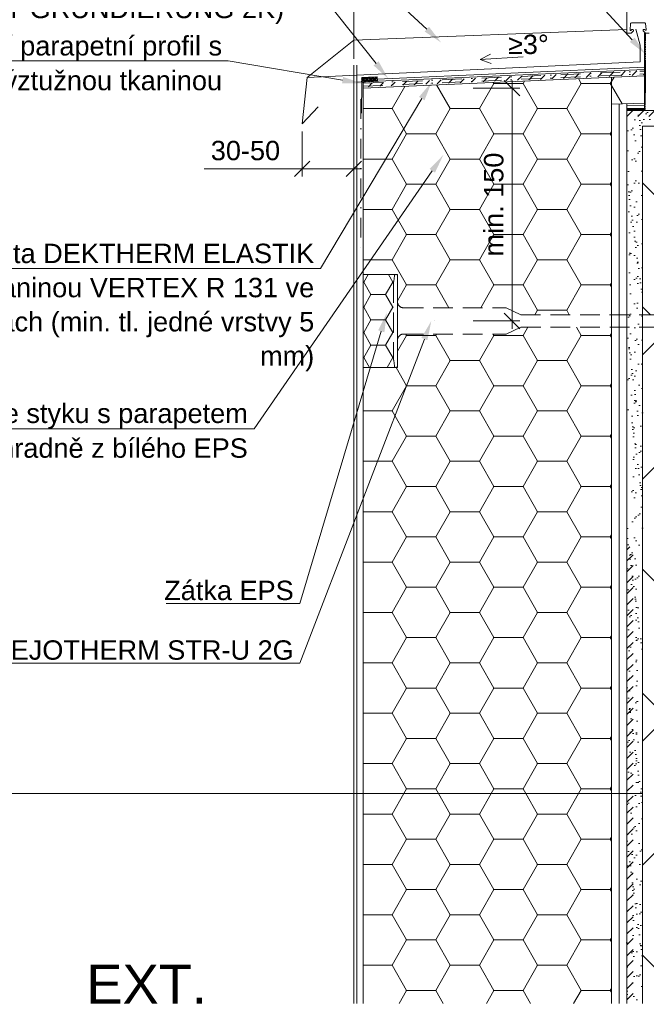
# Model space of a CAD drawing. Header units: millimetres. Extents: x -213344 to 52059, y -47868 to 108976.
# Tile 3 of 27: x -199522 to -199118, y 34499 to 35133. Entities that reach past the tile are written whole.
import ezdxf
from ezdxf.xclip import XClip

# ---------------------------------------------------------------- set-up
doc = ezdxf.new("R2010")
doc.units = ezdxf.units.MM
doc.header["$MEASUREMENT"] = 0
doc.header["$XCLIPFRAME"] = 0
for name, pattern in [('ASFALT', [30, 12, -18]), ('DASHED', [19.05, 12.7, -6.35]), ('VÝZTUŽNÁ_SÍŤ', [25.4, 12.7, -6.35, 0, -6.35]), ('ČÁRKOVANÁ', [0.75, 0.5, -0.25])]:
    doc.linetypes.add(name, pattern=pattern)
for name, color, linetype in [('POHLED ZÁPADNÍ_1_Defpoints', 7, 'Continuous'), ('POHLED ZÁPADNÍ_1_DEK_ETICS', 7, 'Continuous'), ('POHLED ZÁPADNÍ_1_DEK_Kotvení', 7, 'Continuous'), ('POHLED ZÁPADNÍ_1_DEK_KÓTY', 7, 'Continuous'), ('POHLED ZÁPADNÍ_1_DEK_Penetrace', 7, 'Continuous'), ('POHLED ZÁPADNÍ_1_DEK_Plechy', 7, 'Continuous'), ('POHLED ZÁPADNÍ_1_DEK_SLABA', 7, 'Continuous'), ('POHLED ZÁPADNÍ_1_DEK_Spojeni', 7, 'Continuous'), ('POHLED ZÁPADNÍ_1_DEK_Textilie', 7, 'Continuous'), ('POHLED ZÁPADNÍ_1_DEK_Výztužná síť', 7, 'Continuous'), ('POHLED ZÁPADNÍ_1_DEK_WinDEK', 7, 'Continuous'), ('POHLED ZÁPADNÍ_1_DEK_ŠRAFY', 7, 'Continuous')]:
    doc.layers.add(name, color=color, linetype=linetype)
doc.styles.add('GENEROVANÝ_STYL_2', font='txt')
doc.linetypes.add('FENCELINE1', pattern='A,0,[2,Detail č.5  ŘEZ OKNEM -PARAPET1.Shx,S=0.31246,R=0,X=0,Y=0],-39.37,0', length=39.37)
doc.linetypes.add('LEPENÍ', pattern='A,0,[1,Detail č.5  ŘEZ OKNEM -PARAPET1.Shx,S=0.060476,R=0,X=0,Y=0],-7.62,0', length=7.62)
pattern_1 = [(0, (-354325.582, 10718.96), (28.125, 16.2379762), [18.75, -37.5]), (120, (-354325.582, 10718.96), (-28.125, 16.2379764), [18.75, -37.5]), (60, (-354325.582, 10718.96), (6e-08, 32.4759526), [0, -37.5, 18.75, 0, 0, 0])]
pattern_2 = [(307.5, (-354320.417, 10713.701), (9.63411885, 0.3149668), [0, -7.6, 0, -8.5, 0, -8.125]), (277.5, (-354320.417, 10713.701), (-14.1107303, 8.8488835), [0, -4.1, 0, -6.85, 0, -2.625]), (237.5, (-354320.417, 10719.851), (-0.02829527, 15.5707093), [0, -2.5, 0, -9, 0, -11.75]), (227.5, (-354320.417, 10719.85), (-4.3883778, 15.030633), [0, -1.25, 0, -5.9, 0, -6.75])]
pattern_3 = [(45, (-410049.25, -41106.9), (-124.4508, 124.4508), []), (45, (-409969.25, -41106.9), (-124.4508, 124.4508), []), (135, (-410049.25, -41106.9), (124.4508, 124.4508), []), (135, (-409969.25, -41106.9), (124.4508, 124.4508), [])]

# ---------------------------------------------------------------- blocks, each defined once
blk = doc.blocks.new('Kresba_1_1', base_point=(-202803.82, 33475.34))
at = {"layer": 'POHLED ZÁPADNÍ_1_DEK_KÓTY', "linetype": 'Continuous', "lineweight": 18}
for points in [[(-199258, 35128.66), (-199260.84, 35125.61), (-199250.26, 35118.62)], [(-199125.53, 35121.73), (-199128.59, 35118.9), (-199118.59, 35111.12)], [(-199290.49, 35106.41), (-199293.75, 35103.82), (-199284.35, 35095.32)], [(-199313.32, 35096.37), (-199314.02, 35092.26), (-199301.34, 35092.24)], [(-199264.47, 35083.45), (-199260.89, 35081.32), (-199256.28, 35093.12)], [(-199257.59, 35037.03), (-199254.16, 35034.66), (-199248.76, 35046.12)], [(-199290.74, 34933), (-199286.75, 34931.81), (-199285.17, 34944.38)], [(-199262.93, 34928.18), (-199259.04, 34926.69), (-199256.51, 34939.11)]]:
    blk.add_hatch(color=6, dxfattribs=at).paths.add_polyline_path(points)
at = {"layer": 'POHLED ZÁPADNÍ_1_DEK_Penetrace', "linetype": 'Continuous', "lineweight": 18}
h = blk.add_hatch(dxfattribs=at)
h.set_pattern_fill('ANSI31_0001', color=22, style=0, pattern_type=2)
h.set_pattern_definition([(45, (-354320.354, 10704.7495), (-3.5355339, 3.5355339), [])])
h.paths.add_polyline_path([(-199281.3, 35093.06), (-199291.25, 35092.62), (-199300.43, 35091.96), (-199300.38, 35090.75), (-199300.4, 35089.89), (-199119.27, 35097.71), (-199119.27, 35100.58), (-199281.3, 35093.03)])
h = blk.add_hatch(dxfattribs=at)
h.set_pattern_fill('ANSI31_0001', color=22, style=0, pattern_type=2)
h.set_pattern_definition([(45, (-354498.186, 11642.2557), (-3.5355339, 3.5355339), [])])
h.paths.add_polyline_path([(-199130.01, 35074.19), (-199130.53, 35074.02), (-199130.53, 35071.95), (-199130.01, 35071.6), (-199130.53, 35071.44), (-199130.53, 35070.85), (-199052.7, 35070.85), (-199052.7, 35074.63), (-199130.53, 35074.63), (-199130.53, 35074.54)])
h = blk.add_hatch(dxfattribs=at)
h.set_pattern_fill('ANSI31_0001', color=22, style=0, pattern_type=2)
h.set_pattern_definition([(45, (-345069.5506, 11379.88), (-3.5355339, 3.5355339), [])])
h.paths.add_polyline_path([(-199130.47, 34793.41), (-199130.47, 34499.18), (-199126.47, 34499.18), (-199126.47, 34793.41)])
at = {"layer": 'POHLED ZÁPADNÍ_1_DEK_ŠRAFY', "linetype": 'Continuous', "lineweight": 18}
h = blk.add_hatch(dxfattribs=at)
h.set_pattern_fill('ZDIVO2_0001', color=3, style=0, pattern_type=2)
h.set_pattern_definition([(45, (-354320.5199, 11637.1021), (-1.244507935, 1.244507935), []), (45, (-354319.7199, 11637.1021), (-1.244507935, 1.244507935), []), (135, (-354320.5199, 11637.1021), (1.244507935, 1.244507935), []), (135, (-354319.7199, 11637.1021), (1.244507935, 1.244507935), [])])
h.paths.add_polyline_path([(-199291.42, 35096.39), (-199301.44, 35095.94), (-199301.44, 35092.98), (-199291.37, 35093.43)])
h = blk.add_hatch(dxfattribs=at)
h.set_pattern_fill('EPS_0001', color=3, style=0, pattern_type=2)
h.set_pattern_definition(pattern_1)
h.paths.add_polyline_path([(-199300.47, 35089.1), (-199300.47, 34969.11), (-199278.33, 34969.11), (-199278.33, 34951.48, 0.407963), (-199274.32, 34947.55), (-199208.22, 34947.55), (-199198.77, 34943.13), (-199140.47, 34943.13), (-199140.47, 35096.22)])
h = blk.add_hatch(dxfattribs=at)
h.set_pattern_fill('EPS_0001', color=3, style=0, pattern_type=2)
h.set_pattern_definition(pattern_1)
h.paths.add_polyline_path([(-199119.27, 35097.16), (-199140.47, 35096.22), (-199140.47, 35078.75), (-199119.27, 35079.56)])
h = blk.add_hatch(dxfattribs=at)
h.set_pattern_fill('AR_SAND_0001', color=3, style=0, pattern_type=2)
h.set_pattern_definition(pattern_2)
h.paths.add_polyline_path([(-199130.47, 35074.63), (-199120.47, 35074.63), (-199120.47, 35075.01)])
h = blk.add_hatch(dxfattribs=at)
h.set_pattern_fill('AR_SAND_0001', color=3, style=0, pattern_type=2)
h.set_pattern_definition(pattern_2)
h.paths.add_polyline_path([(-199130.47, 35074.63), (-199130.47, 34874.5), (-199120.47, 34874.5), (-199120.47, 35064.63), (-198961.03, 35064.63), (-198961.4, 35064.88), (-198960.92, 35065.04), (-198960.92, 35066.93), (-198961.4, 35067.25), (-198960.92, 35067.4), (-198960.92, 35069.3), (-198961.4, 35069.62), (-198960.92, 35069.77), (-198960.92, 35071.66), (-198961.4, 35071.98), (-198960.92, 35072.14), (-198960.92, 35074.03), (-198961.4, 35074.35), (-198960.92, 35074.5), (-198960.92, 35074.63)])
h = blk.add_hatch(dxfattribs=at)
h.set_pattern_fill('ZDIVO2_0001', color=3, style=0, pattern_type=2)
h.set_pattern_definition(pattern_3)
h.paths.add_polyline_path([(-199087.12, 35064.63), (-199120.47, 35064.63), (-199120.47, 34943.14), (-199068.33, 34943.14, -0.146838), (-199065.83, 34942.14), (-199065.83, 34936.14, -0.146839), (-199068.33, 34935.14), (-199120.47, 34935.14), (-199120.47, 34634.5), (-198820.47, 34634.5), (-198820.47, 34921.62), (-199067.25, 35064.63), (-199083.33, 35064.63), (-199083.33, 35063.5), (-199083.11, 35063.35), (-199083.33, 35063.02), (-199083.33, 35061.13), (-199083.11, 35060.98), (-199083.33, 35060.66), (-199083.33, 35058.76), (-199083.11, 35058.62), (-199083.33, 35058.29), (-199083.33, 35056.4), (-199083.11, 35056.25), (-199083.33, 35055.92), (-199083.33, 35054.03), (-199083.11, 35053.88), (-199083.33, 35053.56), (-199083.33, 35051.66), (-199083.11, 35051.52), (-199083.33, 35051.19), (-199083.33, 35049.3), (-199083.11, 35049.15), (-199083.33, 35048.82), (-199083.33, 35046.93), (-199083.11, 35046.78), (-199083.33, 35046.46), (-199083.33, 35044.56), (-199083.11, 35044.42), (-199083.33, 35044.09), (-199083.33, 35042.2), (-199083.11, 35042.05), (-199083.33, 35041.72), (-199083.33, 35039.83), (-199083.11, 35039.68), (-199083.33, 35039.36), (-199083.33, 35037.46), (-199083.11, 35037.32), (-199083.33, 35036.99), (-199083.33, 35035.1), (-199083.11, 35034.95), (-199083.33, 35034.62), (-199083.52, 35032.76), (-199083.3, 35032.61), (-199083.56, 35032.3), (-199083.75, 35030.44), (-199083.56, 35030.31), (-199083.79, 35029.97), (-199083.98, 35028.11), (-199083.76, 35027.96), (-199084.03, 35027.64), (-199084.18, 35026.1, -0.904988), (-199086.26, 35026.1), (-199086.46, 35028.08), (-199086.51, 35028.08), (-199086.98, 35028.4), (-199086.51, 35028.56), (-199086.7, 35030.49), (-199086.97, 35030.64), (-199087.22, 35030.81), (-199086.75, 35030.97), (-199086.94, 35032.89), (-199086.99, 35032.9), (-199087.47, 35033.22), (-199086.99, 35033.38), (-199087.12, 35034.62), (-199087.12, 35035.29), (-199087.34, 35035.44), (-199087.12, 35035.76), (-199087.12, 35037.66), (-199087.34, 35037.81), (-199087.12, 35038.13), (-199087.12, 35040.03), (-199087.34, 35040.17), (-199087.12, 35040.5), (-199087.12, 35042.39), (-199087.59, 35042.71), (-199087.12, 35042.87), (-199087.12, 35044.76), (-199087.59, 35045.08), (-199087.12, 35045.23), (-199087.12, 35047.13), (-199087.59, 35047.45), (-199087.12, 35047.6), (-199087.12, 35049.49), (-199087.34, 35049.64), (-199087.12, 35049.97), (-199087.12, 35051.86), (-199087.59, 35052.18), (-199087.12, 35052.33), (-199087.12, 35054.23), (-199087.59, 35054.55), (-199087.12, 35054.7), (-199087.12, 35056.59), (-199087.59, 35056.91), (-199087.12, 35057.07), (-199087.12, 35058.96), (-199087.59, 35059.28), (-199087.12, 35059.43), (-199087.12, 35061.33), (-199087.59, 35061.65), (-199087.12, 35061.8), (-199087.12, 35063.69), (-199087.34, 35063.84), (-199087.12, 35064.17)])
h = blk.add_hatch(dxfattribs=at)
h.set_pattern_fill('EPS_0001', color=3, style=0, pattern_type=2)
h.set_pattern_definition([(0, (-354320.417, 10858.8836), (14.0625, 8.11898813), [9.375, -18.75]), (120, (-354320.417, 10858.8836), (-14.06249997, 8.11898818), [9.375, -18.75]), (60, (-354320.417, 10858.8836), (3e-08, 16.2379763), [0, -18.75, 9.375, 0, 0, 0])])
h.paths.add_polyline_path([(-199279.33, 34909.11, -0.414214), (-199280.33, 34910.1), (-199280.75, 34913.49, -0.031099), (-199280.83, 34914.73), (-199280.83, 34963.48, -0.031099), (-199280.75, 34964.72), (-199280.33, 34968.11, -0.414214), (-199279.33, 34969.11), (-199300.47, 34969.11), (-199300.47, 34909.11)])
h = blk.add_hatch(dxfattribs=at)
h.set_pattern_fill('EPS_0001', color=3, style=0, pattern_type=2)
h.set_pattern_definition(pattern_1)
h.paths.add_polyline_path([(-199208.33, 34930.66), (-199274.32, 34930.66, 0.407963), (-199278.33, 34926.73), (-199278.33, 34909.11), (-199300.47, 34909.11), (-199300.47, 34634.5), (-199140.47, 34634.5), (-199140.47, 34935.14), (-199198.75, 34935.14)])
h = blk.add_hatch(dxfattribs=at)
h.set_pattern_fill('AR_SAND_0001', color=3, style=0, pattern_type=2)
h.set_pattern_definition([(307.5, (-354320.417, 11074.642), (9.63411885, 0.3149668), [0, -7.6, 0, -8.5, 0, -8.125]), (277.5, (-354320.417, 11074.642), (-14.1107303, 8.8488835), [0, -4.1, 0, -6.85, 0, -2.625]), (237.5, (-354320.417, 11080.792), (-0.02829527, 15.5707093), [0, -2.5, 0, -9, 0, -11.75]), (227.5, (-354320.417, 11080.792), (-4.3883778, 15.030633), [0, -1.25, 0, -5.9, 0, -6.75])])
h.paths.add_polyline_path([(-199120.47, 34499.18), (-199120.47, 34874.5), (-199130.47, 34874.5), (-199130.47, 34499.18)])
h = blk.add_hatch(dxfattribs=at)
h.set_pattern_fill('EPS_0001', color=3, style=0, pattern_type=2)
h.set_pattern_definition(pattern_1)
h.paths.add_polyline_path([(-199140.47, 34499.18), (-199140.47, 34634.5), (-199300.47, 34634.5), (-199300.47, 34499.18)])
h = blk.add_hatch(dxfattribs=at)
h.set_pattern_fill('ZDIVO2_0001', color=3, style=0, pattern_type=2)
h.set_pattern_definition(pattern_3)
h.paths.add_polyline_path([(-199120.47, 34634.5), (-199120.47, 34499.18), (-198820.47, 34499.18), (-198820.47, 34634.5)])
at = {"layer": 'POHLED ZÁPADNÍ_1_Defpoints', "color": 6, "linetype": 'Continuous', "lineweight": 18}
for p, q in [((-199306.47, 35097.43), (-199306.42, 35097.43)), ((-199300.47, 35089.1), (-199300.42, 35089.1)), ((-199204.51, 35089.1), (-199204.46, 35089.1)), ((-199339.76, 35066.18), (-199339.71, 35066.18)), ((-199306.47, 35037.1), (-199306.42, 35037.1)), ((-199254.51, 34939.1), (-199254.46, 34939.1))]:
    blk.add_line(p, q, dxfattribs=at)
at = {"layer": 'POHLED ZÁPADNÍ_1_DEK_ETICS', "color": 9, "linetype": 'FENCELINE1', "lineweight": 18}
blk.add_line((-199304.47, 34499.18), (-199304.59, 35103.95), dxfattribs=at)
at = {"layer": 'POHLED ZÁPADNÍ_1_DEK_Kotvení', "color": 41, "linetype": 'DASHED', "lineweight": 18}
for p, q in [((-199280.83, 34963.48), (-199280.83, 34914.73)), ((-199280.33, 34968.1), (-199280.75, 34964.72)), ((-199278.33, 34968.1), (-199278.33, 34910.1)), ((-199274.32, 34947.55), (-199208.22, 34947.55)), ((-199208.33, 34947.6), (-199198.75, 34943.12)), ((-199198.77, 34943.13), (-199068.33, 34943.14)), ((-199274.32, 34930.66), (-199208.33, 34930.66)), ((-199208.33, 34930.66), (-199198.75, 34935.14)), ((-199198.75, 34935.14), (-199068.33, 34935.14)), ((-199280.33, 34910.1), (-199280.75, 34913.49))]:
    blk.add_line(p, q, dxfattribs=at)
for centre, radius, start, end in [((-199279.33, 34968.11), 1, 0, 180), ((-199270.83, 34963.48), 10, 172.87498, 180), ((-199274.32, 34951.56), 4.01, 178.77454, 270), ((-199274.32, 34926.65), 4.01, 90, 181.22546), ((-199270.83, 34914.73), 10, 180, 187.12502), ((-199279.33, 34910.1), 1, 180, 0)]:
    blk.add_arc(centre, radius, start, end, dxfattribs=at)
at = {"layer": 'POHLED ZÁPADNÍ_1_DEK_KÓTY', "color": 6, "linetype": 'Continuous', "lineweight": 18}
for p, q in [((-199127.06, 35120.31), (-199230.59, 35232.62)), ((-199259.42, 35127.13), (-199342.26, 35204.12)), ((-199292.12, 35105.12), (-199347.35, 35174.82)), ((-199225.15, 35107.58), (-199218.36, 35111.06)), ((-199225.15, 35107.58), (-199197.29, 35109.26)), ((-199389.34, 35106.74), (-199580.88, 35106.74)), ((-199387.34, 35106.74), (-199389.34, 35106.74)), ((-199313.67, 35094.32), (-199387.34, 35106.74)), ((-199225.15, 35107.58), (-199217.99, 35104.94)), ((-199229.51, 35089.1), (-199199.51, 35089.1)), ((-199199.51, 35084.11), (-199209.51, 35094.11)), ((-199204.51, 34934.11), (-199204.51, 35094.11)), ((-199262.68, 35082.39), (-199327.95, 34972.9)), ((-199339.76, 35061.18), (-199339.76, 35032.1)), ((-199306.47, 35062.1), (-199306.47, 35032.1)), ((-199334.76, 35042.1), (-199344.76, 35032.1)), ((-199311.47, 35032.1), (-199301.47, 35042.1)), ((-199339.76, 35037.1), (-199402.79, 35037.1)), ((-199255.87, 35035.84), (-199370.76, 34869.62)), ((-199344.76, 35037.1), (-199301.47, 35037.1)), ((-199329.95, 34972.9), (-199652.65, 34972.9)), ((-199327.95, 34972.9), (-199329.95, 34972.9)), ((-199209.51, 34944.11), (-199199.51, 34934.11)), ((-199229.51, 34939.1), (-199199.51, 34939.1)), ((-199288.75, 34932.4), (-199341.17, 34756.88)), ((-199260.98, 34927.43), (-199341.17, 34718.43)), ((-199372.76, 34869.62), (-199669.98, 34869.62)), ((-199370.76, 34869.62), (-199372.76, 34869.62)), ((-199343.17, 34756.88), (-199427.31, 34756.88)), ((-199341.17, 34756.88), (-199343.17, 34756.88)), ((-199343.17, 34718.43), (-199682.01, 34718.43)), ((-199341.17, 34718.43), (-199343.17, 34718.43)), ((-199676.88, 34634.5), (-199120.47, 34634.5))]:
    blk.add_line(p, q, dxfattribs=at)
at = {"layer": 'POHLED ZÁPADNÍ_1_DEK_Plechy', "color": 5, "linetype": 'Continuous', "lineweight": 18, "flags": 128}
blk.add_lwpolyline([(-199329.53, 35077.16), (-199339.76, 35066.18), (-199336.46, 35096), (-199122.01, 35106.2), (-199121.96, 35116.84), (-199124.72, 35127.06)], dxfattribs=at)
at = {"layer": 'POHLED ZÁPADNÍ_1_DEK_SLABA', "color": 153, "linetype": 'Continuous', "lineweight": 18}
for p, q in [((-199306.47, 35120.08), (-199306.47, 35223.8)), ((-199130.47, 35126.84), (-199306.47, 35120.08)), ((-199119.27, 35124.53), (-199117.86, 35124.53)), ((-199119.27, 35124.53), (-199119.27, 35076.56)), ((-199336.46, 35096), (-199306.47, 35120.08)), ((-199306.47, 35103.87), (-199306.47, 34499.18)), ((-199301.34, 35096.06), (-199291.32, 35096.51)), ((-199301.34, 35093.07), (-199301.34, 35096.06)), ((-199300.47, 35093.11), (-199119.27, 35101.16)), ((-199300.47, 35089.1), (-199119.27, 35097.16)), ((-199291.32, 35096.51), (-199291.26, 35093.51)), ((-199140.47, 35077.25), (-199140.47, 35096.22)), ((-199300.47, 35093.11), (-199301.34, 35093.07)), ((-199300.47, 35093.11), (-199300.47, 34499.18)), ((-199140.47, 35078.75), (-199119.27, 35079.56)), ((-199140.47, 34499.18), (-199140.47, 35077.25)), ((-199130.47, 35074.63), (-199130.47, 35079.13)), ((-199119.27, 35075.96), (-199119.27, 35076.56)), ((-199130.47, 35075.96), (-199119.27, 35075.96)), ((-198820.47, 35074.63), (-199130.47, 35074.63)), ((-199130.47, 34499.18), (-199130.47, 35074.63)), ((-198820.47, 35064.63), (-199120.47, 35064.63)), ((-199120.47, 34499.18), (-199120.47, 35064.63))]:
    blk.add_line(p, q, dxfattribs=at)
at = {"layer": 'POHLED ZÁPADNÍ_1_DEK_SLABA', "color": 153, "linetype": 'ASFALT', "lineweight": 18}
blk.add_line((-199306.47, 35120.08), (-199306.47, 35103.71), dxfattribs=at)
at = {"layer": 'POHLED ZÁPADNÍ_1_DEK_SLABA', "color": 153, "linetype": 'Continuous', "lineweight": 18, "flags": 128}
for points in [[(-199281.36, 35093.98), (-199304.34, 35092.97)], [(-199301.34, 35092.91), (-199301.51, 35072.91)]]:
    blk.add_lwpolyline(points, dxfattribs=at)
at = {"layer": 'POHLED ZÁPADNÍ_1_DEK_Spojeni', "color": 6, "linetype": 'LEPENÍ', "lineweight": 18}
for p, q in [((-199291.32, 35095.01), (-199119.27, 35102.66)), ((-199135.41, 35078.94), (-199135.52, 34499.18)), ((-199130.47, 35077.75), (-199119.46, 35078.05))]:
    blk.add_line(p, q, dxfattribs=at)
at = {"layer": 'POHLED ZÁPADNÍ_1_DEK_Textilie', "color": 1, "linetype": 'ČÁRKOVANÁ', "lineweight": 18, "flags": 128}
for points in [[(-199118.57, 35124.53), (-199118.65, 35074.78)], [(-199129.83, 35075.28), (-199130.42, 35075.28), (-199118.76, 35075.28)]]:
    blk.add_lwpolyline(points, dxfattribs=at)
at = {"layer": 'POHLED ZÁPADNÍ_1_DEK_Výztužná síť', "color": 1, "linetype": 'VÝZTUŽNÁ_SÍŤ', "lineweight": 18}
for p, q in [((-199300.47, 35092.28), (-199119.27, 35100.16)), ((-199300.47, 35090.4), (-199119.27, 35098.28))]:
    blk.add_line(p, q, dxfattribs=at)
at = {"layer": 'POHLED ZÁPADNÍ_1_DEK_Výztužná síť', "color": 1, "linetype": 'VÝZTUŽNÁ_SÍŤ', "lineweight": 18, "flags": 128}
blk.add_lwpolyline([(-199301.9, 35081.99), (-199301.9, 34981.99)], dxfattribs=at)
at = {"layer": 'POHLED ZÁPADNÍ_1_DEK_WinDEK', "color": 7, "linetype": 'Continuous', "lineweight": 18}
for p, q in [((-199130.47, 35190.4), (-199130.47, 35125.03)), ((-199128.47, 35126.53), (-199128.1, 35130.77)), ((-199127.6, 35131.23), (-199119, 35131.23)), ((-199118.51, 35130.77), (-199118.16, 35126.85)), ((-199130.47, 35124.53), (-199130.42, 35124.53)), ((-199129.97, 35124.53), (-199127.77, 35124.53)), ((-199127.3, 35126.97), (-199127.95, 35126.32)), ((-199127.77, 35124.53), (-199126.27, 35126.03)), ((-199126.77, 35127.03), (-199127.16, 35127.03)), ((-199126.27, 35126.03), (-199126.27, 35126.53)), ((-199120.07, 35126.53), (-199120.07, 35126.03)), ((-199120.07, 35126.03), (-199118.57, 35124.53)), ((-199119.17, 35127.03), (-199119.57, 35127.03)), ((-199118.67, 35126.61), (-199119.03, 35126.97)), ((-199118.57, 35124.53), (-199116.07, 35124.53))]:
    blk.add_line(p, q, dxfattribs=at)
for centre, radius, start, end in [((-199127.6, 35130.73), 0.5, 90, 175), ((-199119, 35130.73), 0.5, 5, 90), ((-199129.97, 35125.03), 0.5, 180, 270), ((-199128.17, 35126.53), 0.301, 180, 315), ((-199127.16, 35126.83), 0.2, 90, 135), ((-199126.77, 35126.53), 0.5, 0, 90), ((-199119.57, 35126.53), 0.5, 90, 180), ((-199119.17, 35126.83), 0.2, 45, 90), ((-199118.46, 35126.83), 0.3, 225, 5)]:
    blk.add_arc(centre, radius, start, end, dxfattribs=at)
at = {"layer": 'POHLED ZÁPADNÍ_1_DEK_ŠRAFY', "color": 3, "linetype": 'Continuous', "lineweight": 18}
for p, q in [((-199278.33, 34969.11), (-199300.47, 34969.11)), ((-199278.33, 34969.11), (-199278.33, 34909.11)), ((-199278.33, 34909.11), (-199300.47, 34909.11))]:
    blk.add_line(p, q, dxfattribs=at)
at = {"layer": 'POHLED ZÁPADNÍ_1_DEK_KÓTY', "color": 6, "linetype": 'Continuous', "lineweight": 18, "char_height": 12.5, "attachment_point": 3, "style": 'GENEROVANÝ_STYL_2'}
for s, insert, width, line_spacing_factor in [('\\A1;{\\pqr;\\fArial|b0|i0|c238|p38;Celoplošně lepeno bitumenovým lepidlem \\fArial|b0|i0|c238|p38;ENKOLIT (spotřeba 3 kg/m² + penetrace \\fArial|b0|i0|c238|p38;BETONCOAT GRUNDIERUNG 2K)}', (-199351.35, 35190.78), 333.1389, 1.05614), ('\\A1;{\\pqr;\\fArial|b0|i0|c238|p38;Okenní parapetní profil s \\fArial|b0|i0|c238|p38;výztužnou tkaninou}', (-199391.34, 35122.69), 266.5669, 1.074149), ('\\A1;{\\pqr;\\fArial|b0|i0|c238|p38;Tepelnou izolaci ve styku s parapetem \\fArial|b0|i0|c238|p38;realizovat výhradně z bílého EPS}', (-199374.76, 34885.79), 328.2541, 1.074256)]:
    blk.add_mtext(s, dxfattribs=dict(at, insert=insert, width=width, line_spacing_factor=line_spacing_factor))
at = {"layer": 'POHLED ZÁPADNÍ_1_DEK_KÓTY', "color": 6, "linetype": 'Continuous', "lineweight": 18, "style": 'GENEROVANÝ_STYL_2'}
for s, insert, char_height, attachment_point in [('\\A1;{\\pql;\\fArial|b0|i0|c238|p38;≥3°}', (-199207.13, 35110.94), 12.5, 7), ('\\A1;{\\pqc;\\fArial|b0|i0|c238|p38;30-50}', (-199376.27, 35048.84), 12.5, 5), ('\\A1;{\\pqr;\\fArial|b0|i0|c238|p38;Zátka EPS}', (-199345.17, 34771.67), 12.5, 3), ('\\A1;{\\pqr;\\fArial|b0|i0|c238|p38;Fasádní hmoždinka EJOTHERM STR-U 2G}', (-199345.17, 34733.22), 12.5, 3), ('\\A1;{\\pql;\\fArial|b0|i0|c238|p38;EXT.}', (-199478.76, 34499.07), 25, 7)]:
    blk.add_mtext(s, dxfattribs=dict(at, insert=insert, char_height=char_height, attachment_point=attachment_point))
at = {"layer": 'POHLED ZÁPADNÍ_1_DEK_KÓTY', "color": 6, "linetype": 'Continuous', "lineweight": 18, "insert": (-199216.25, 35014.11), "char_height": 12.5, "attachment_point": 5, "rotation": 90, "style": 'GENEROVANÝ_STYL_2'}
blk.add_mtext('\\A1;{\\pqc;\\fArial|b0|i0|c238|p38;min. 150}', dxfattribs=at)
at = {"layer": 'POHLED ZÁPADNÍ_1_DEK_KÓTY', "color": 180, "linetype": 'Continuous', "lineweight": 18, "insert": (-199331.95, 34988.87), "char_height": 12.5, "width": 321.142, "attachment_point": 3, "line_spacing_factor": 1.056211, "style": 'GENEROVANÝ_STYL_2'}
blk.add_mtext('\\A1;{\\pqr;\\fArial|b0|i0|c238|p38;Stěrková hmota DEKTHERM ELASTIK\\P\\pqr;\\fArial|b0|i0|c238|p38;s výztužnou tkaninou VERTEX R 131 ve \\fArial|b0|i0|c238|p38;dvou vrstvách (min. tl. jedné vrstvy 5 mm)}', dxfattribs=at)

msp = doc.modelspace()

# ---------------------------------------------------------------- block references
at = {"color": 9, "linetype": 'Continuous', "lineweight": 13}
ref = msp.add_blockref('Kresba_1_1', (-202803.82, 33475.34), dxfattribs=at)
XClip(ref).set_block_clipping_path([(-213344.2533762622, 24346.0258491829), (-192274.4692545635, 38158.3434494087)])

doc.saveas('drawing.dxf')
